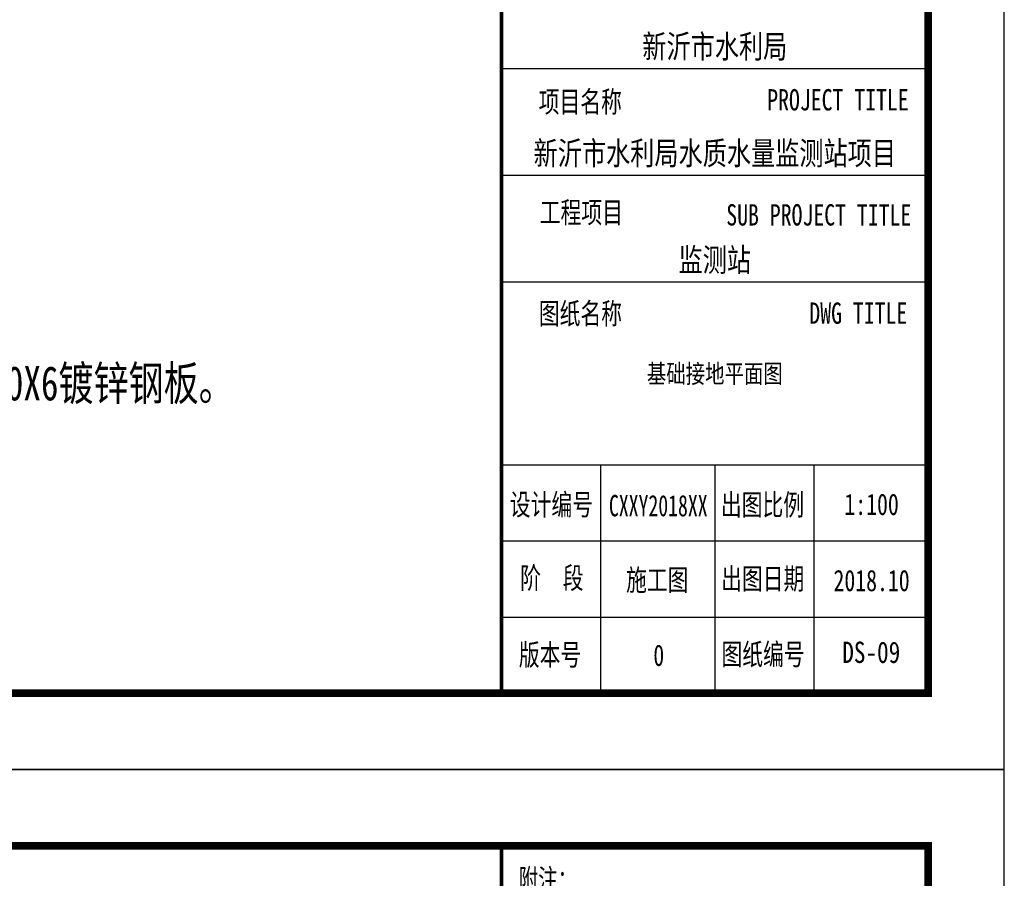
# Model space of a CAD drawing. Extents: x 427948 to 764348, y 274849 to 601549.
# Tile 72 of 212: x 751423 to 764348, y 332822 to 344090. Entities that reach past the tile are written whole.
import ezdxf
from ezdxf.enums import TextEntityAlignment as Align

# ---------------------------------------------------------------- set-up
doc = ezdxf.new("R2010")
doc.units = 0
doc.header["$LTSCALE"] = 1000
doc.header["$MEASUREMENT"] = 0
doc.layers.get('0').update_dxf_attribs({"linetype": 'CONTINUOUS'})
for name, color, linetype in [('EQUIP-照明', 3, 'CONTINUOUS'), ('PUB_TITLE', 4, 'CONTINUOUS'), ('TK', 7, 'CONTINUOUS')]:
    doc.layers.add(name, color=color, linetype=linetype)
doc.styles.add('-宋体', font='txt', dxfattribs={"width": 0.8})
doc.styles.add('TKHZ1', font='txt', dxfattribs={"width": 0.8})
doc.styles.add('宋体', font='txt', dxfattribs={"width": 0.75})

# ---------------------------------------------------------------- blocks, each defined once
blk = doc.blocks.new('24')
at = {"color": 4}
for p, q in [((-1110889, 145319), (-1110889, 202719)), ((-1110889, 147726), (-1110889, 147726)), ((-1116547, 145319), (-1110889, 145319))]:
    blk.add_line(p, q, dxfattribs=at)
at = {"layer": 'PUB_TITLE'}
for p, q in [((-1116489, 202719), (-1110889, 202719)), ((-1110889, 145319), (-1110889, 202719)), ((-1116489, 153519), (-1110889, 153519)), ((-1116489, 152119), (-1110889, 152119)), ((-1116489, 150719), (-1110889, 150719)), ((-1116489, 148319), (-1110889, 148319)), ((-1115189, 148319), (-1115189, 145319)), ((-1113689, 148319), (-1113689, 145319)), ((-1112389, 148319), (-1112389, 145319)), ((-1116489, 147319), (-1110889, 147319)), ((-1116489, 146319), (-1110889, 146319))]:
    blk.add_line(p, q, dxfattribs=at)
at = {"layer": 'PUB_TITLE', "linetype": 'Continuous'}
blk.add_lwpolyline([(-1193989, 144319), (-1109889, 144319), (-1109889, 203719), (-1193989, 203719)], close=True, dxfattribs=at)
at = {"layer": 'PUB_TITLE', "linetype": 'Continuous', "const_width": 100}
blk.add_lwpolyline([(-1191489, 145319), (-1110889, 145319), (-1110889, 202719), (-1191489, 202719)], close=True, dxfattribs=at)
at = {"layer": 'PUB_TITLE', "const_width": 50}
blk.add_lwpolyline([(-1116489, 145319), (-1116489, 202719)], dxfattribs=at)
at = {"layer": 'PUB_TITLE', "linetype": 'Continuous', "const_width": 80}
blk.add_lwpolyline([(-1110889, 145319), (-1110889, 202719)], dxfattribs=at)
at = {"layer": 'TK'}
for s, style, width, p in [('附注：', 'TKHZ1', 0.7, (-1116262, 202134)), ('项目名称', '-宋体', 0.75, (-1116001, 152942)), ('PROJECT TITLE', '-宋体', 0.75, (-1113001, 152968, 0)), ('图纸名称', '-宋体', 0.75, (-1115999, 150163)), ('DWG TITLE', '-宋体', 0.75, (-1112448, 150168, 0)), ('设计编号', '-宋体', 0.75, (-1116380, 147656, 0)), ('出图比例', '-宋体', 0.75, (-1113609, 147653, 0)), ('阶  段', '-宋体', 0.75, (-1116244, 146693, 0)), ('施工图', '-宋体', 0.75, (-1114854, 146666, 0)), ('出图日期', '-宋体', 0.75, (-1113606, 146682, 0)), ('版本号', '-宋体', 0.75, (-1116261, 145685, 0)), ('0', '-宋体', 0.75, (-1114496, 145678, 0)), ('图纸编号', '-宋体', 0.75, (-1113602, 145691, 0))]:
    blk.add_text(s, height=280, dxfattribs=dict(at, style=style, width=width)).set_placement(p)
for s, height, style, width, p in [('新沂市水利局', 304.9, 'TKHZ1', 0.8, (-1113689, 153655)), ('新沂市水利局水质水量监测站项目', 304.92, 'TKHZ1', 0.8, (-1113689, 152255)), ('监测站', 304.9, 'TKHZ1', 0.8, (-1113689, 150855)), ('CXXY2018XX', 280, '-宋体', 0.68, (-1114431, 147642)), ('1:100', 280, '-宋体', 0.75, (-1111631, 147659)), ('2018.10', 280, '-宋体', 0.75, (-1111631, 146659))]:
    blk.add_text(s, height=height, dxfattribs=dict(at, style=style, width=width)).set_placement(p, align=Align.CENTER)
at = {"layer": 'TK', "style": '-宋体', "width": 0.75}
for s, p in [('工程项目', (-1115441, 151633)), ('SUB PROJECT TITLE', (-1112324, 151598))]:
    blk.add_text(s, height=280, dxfattribs=at).set_placement(p, align=Align.MIDDLE)

msp = doc.modelspace()

# ---------------------------------------------------------------- block references
for p in [(1874236.9, 189930.5), (1874236.9, 130530.5)]:
    msp.add_blockref('24', p)

# ---------------------------------------------------------------- texts
at = {"style": 'TKHZ1', "width": 0.8}
msp.add_text('基础接地平面图', height=245, dxfattribs=at).set_placement((760548, 339321.4), align=Align.CENTER)
at = {"layer": 'EQUIP-照明', "style": '宋体', "width": 0.75}
msp.add_text('2、接地电阻测试端子利用柱内主钢筋引上，在室外地坪上预留一块100X100X6镀锌钢板。', height=450, dxfattribs=at).set_placement((736285.7, 339093.6))
at = {"layer": 'TK', "style": 'TKHZ1', "width": 0.8}
msp.add_text('DS-09', height=280, dxfattribs=at).set_placement((762601.6, 335647.6), align=Align.CENTER)

doc.saveas('drawing.dxf')
